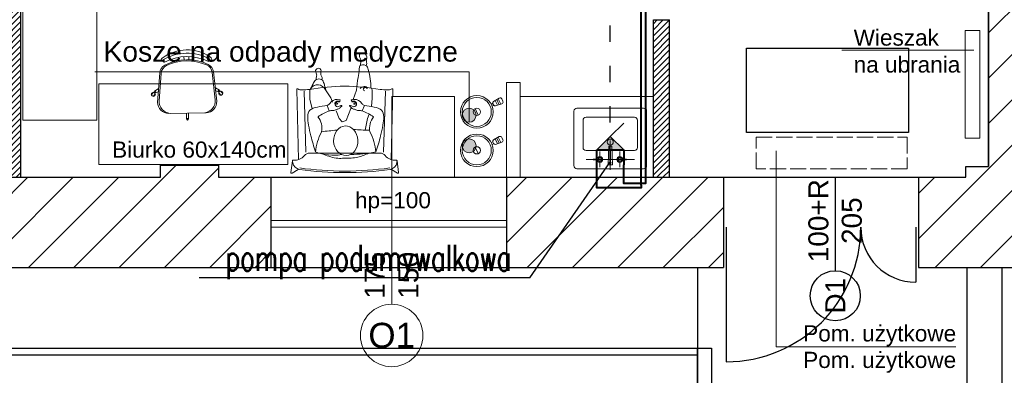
# Model space of a CAD drawing. Header units: millimetres. Extents: x 24385 to 79107, y -56478 to -23676.
# Tile 192 of 256: x 27280 to 28011, y -26090 to -25826. Entities that reach past the tile are written whole.
import ezdxf
from ezdxf.enums import TextEntityAlignment as Align
from ezdxf.lldxf.tags import DXFTag

# ---------------------------------------------------------------- set-up
doc = ezdxf.new("R2010")
doc.units = ezdxf.units.MM
doc.header["$LTSCALE"] = 2
doc.linetypes.add('ACAD_ISO02W100', pattern=[15, 12, -3])
doc.linetypes.add('ACAD_ISO03W100', pattern=[30, 12, -18])
for name, color, linetype, lineweight in [('0_OPIS', 7, 'Continuous', 13), ('3DPLAN_A_OKNA', 153, 'Continuous', 5), ('3DPLAN_A_TABELKA POMIESZCZEŃ', 7, 'Continuous', 0), ('A_MEBLE', 9, 'Continuous', 5), ('A_STOL_OPIS', 55, 'Continuous', 5), ('A_TXT', 7, 'Continuous', 0), ('A_ZESTAWIENIE STOLARKI', 3, 'Continuous', 15), ('AW_MEB_KUCH', 23, 'Continuous', 0), ('AW_WYM_WEW', 9, 'Continuous', 0), ('Opisy', 7, 'Continuous', 13)]:
    doc.layers.add(name, color=color, linetype=linetype, lineweight=lineweight)
for name, color, linetype in [('3DPLAN_A_KRESKOWANIE 1', 253, 'Continuous'), ('3DPLAN_A_OPIS', 8, 'Continuous'), ('3DPLAN_K_DZIAŁOWA NISKIE', 134, 'Continuous'), ('3DPLAN_K_NOŚNA', 7, 'Continuous'), ('3DPLAN_K_OBRYS', 243, 'Continuous'), ('3DPLAN_K_OBRYS WIDOK', 242, 'Continuous'), ('3DPLAN_W_OPIS', 8, 'Continuous'), ('_WLK_oznaczenia', 211, 'Continuous'), ('A_SCHODY', 6, 'Continuous'), ('IS_Odbiorniki', 211, 'SOLID')]:
    doc.layers.add(name, color=color, linetype=linetype)
doc.layers.add('3DPLAN_A_OBWIEDNIA', color=6, linetype='Continuous', plot=False)
for name, color, linetype, lineweight, true_color in [('cw', 7, 'Continuous', 40, 0xf79809), ('FURNITURE ZD 1 500', 7, 'Continuous', 13, 0x9fa8a5), ('kanalizacja', 7, 'Continuous', 30, 0xbf3000), ('wodociag', 7, 'Continuous', 40, 0x0e97f1)]:
    doc.layers.add(name, color=color, linetype=linetype, lineweight=lineweight, true_color=true_color)
doc.styles.add('ARIAL', font='arial.ttf')
doc.styles.add('GRZEJNIK', font='simplex.shx', dxfattribs={"width": 0.7})
doc.styles.add('TABEL1', font='txt')
tags = doc.linetypes.add('SOLID', pattern=[10, 10, 0]).pattern_tags.tags
tags[6:7] = [DXFTag(74, 4), DXFTag(75, 0), DXFTag(340, '0'), DXFTag(46, 0.0), DXFTag(50, 0.0), DXFTag(44, 0.0), DXFTag(45, 0.0)]
tags[4:5] = [DXFTag(74, 4), DXFTag(75, 0), DXFTag(340, '0'), DXFTag(46, 0.0), DXFTag(50, 0.0), DXFTag(44, 0.0), DXFTag(45, 0.0)]
pattern_1 = [(45, (5728.076, 0), (-2.24506403, 2.24506403), [])]

# ---------------------------------------------------------------- blocks, each defined once
blk = doc.blocks.new('31380106')
blk.add_line((-0.02, 0), (0.02, 0))
for radius in [0.09, 0.08, 0.02]:
    blk.add_circle((0, 0), radius)
blk = doc.blocks.new('A$C7B154626')
at = {"layer": 'A_MEBLE'}
for p, q in [((0, 64.06), (1.16, 55.48)), ((0.85, 64.59), (5.36, 61.93)), ((79.14, 64.59), (74.64, 61.93)), ((79.99, 64.06), (78.84, 55.48)), ((5.61, 54.56), (4.34, 2.55)), ((74.38, 54.56), (75.65, 2.55)), ((9.81, 3.81), (11.18, 49)), ((13.86, 49.71), (40, 49.71)), ((66.13, 49.71), (40, 49.71)), ((70.18, 3.81), (68.81, 49))]:
    blk.add_line(p, q, dxfattribs=at)
at = {"layer": 'A_MEBLE', "ltscale": 5}
for p, q in [((9.8, 3.25), (9.8, 3.26)), ((70.2, 3.25), (70.2, 3.26))]:
    blk.add_line(p, q, dxfattribs=at)
at = {"layer": 'A_MEBLE'}
for centre, radius, start, end in [((0.55, 64.13), 0.55, 56.26107, 187.6798), ((7.23, 55.9), 6, 98.19694, 170.38505), ((3.83, 59.34), 3, 51.78543, 59.45493), ((40, -174.84), 239.06, 90, 98.08618), ((40, -175.06), 238.18, 90, 98.07795), ((40, -174.84), 239.06, 81.91382, 90), ((40, -175.06), 238.18, 81.92205, 90), ((72.77, 55.9), 6, 9.61495, 81.80306), ((76.16, 59.34), 3, 120.54507, 128.21457), ((79.45, 64.13), 0.55, 352.3202, 123.73893), ((15.65, 54.48), 14.54, 170.38505, 175.73965), ((1.7, 55.56), 0.556, 169.90309, 275.51796), ((2.65, 45.58), 9.47, 39.22758, 95.41231), ((13.86, 54.71), 5, 219.01048, 270), ((66.13, 54.71), 5, 270, 320.98952), ((77.35, 45.58), 9.47, 84.58769, 140.77242), ((78.29, 55.56), 0.556, 264.48204, 10.09691), ((64.35, 54.48), 14.54, 4.26035, 9.61495), ((4.89, 2.54), 0.55, 178.2922, 297.35655), ((8.13, -3.73), 6.5, 87.92989, 117.35655), ((6.67, -55.41), 58.2, 83.02874, 88.32536), ((43.31, 183.77), 183.8, 260.73264, 268.96444), ((36.68, 183.77), 183.8, 271.03556, 279.26736), ((73.33, -55.41), 58.2, 91.67464, 96.97126), ((71.86, -3.73), 6.5, 62.64345, 92.07011), ((75.1, 2.54), 0.55, 242.64345, 1.7078)]:
    blk.add_arc(centre, radius, start, end, dxfattribs=at)
blk = doc.blocks.new('kondygnacja -1')
at = {"layer": '3DPLAN_A_KRESKOWANIE 1'}
h = blk.add_hatch(dxfattribs=at)
h.set_pattern_fill('ANSI31', color=256, scale=7.5, style=0)
h.set_pattern_definition([(45, (23044.838, -26883.88), (-16.83798, 16.83798), [])])
h.paths.add_polyline_path([(31677.49, -24430.84), (30214.87, -24430.84), (30214.87, -24470.84), (30429.61, -24470.84), (30429.61, -24477.84), (30447.61, -24477.84), (30447.61, -24818.84), (30476.61, -24818.84), (30476.61, -24470.84), (31012.61, -24470.84), (31012.61, -24478.84), (31079.61, -24478.84), (31079.61, -24470.84), (31638.61, -24470.84), (31638.61, -25036.84), (31079.61, -25036.84), (31079.61, -25028.84), (31012.61, -25028.84), (31012.61, -25036.84), (30611.38, -25036.84), (30611.38, -25072.84), (31023.61, -25072.84), (31034.61, -25082.84), (31034.61, -25330.84), (31023.61, -25340.84), (30831.4, -25340.84, -0.038531), (30832.58, -25356.18), (30832.58, -25371.84), (31079.61, -25371.84), (31079.61, -25072.84), (31638.61, -25072.84), (31638.61, -25943.84), (30832.58, -25943.84), (30832.58, -26009.84), (31677.49, -26009.84)])
h.paths.add_polyline_path([(30682.61, -26009.84), (30832.58, -26009.84), (30832.58, -25943.84), (30760.61, -25943.84), (30760.61, -25454.67), (30735.61, -25464.58), (30735.61, -25943.84), (30682.61, -25943.84)])
h.paths.add_polyline_path([(30679.61, -25371.84), (30735.61, -25371.84), (30735.61, -25464.58), (30760.61, -25454.67), (30760.61, -25371.84), (30832.58, -25371.84), (30832.58, -25356.18, 0.038531), (30831.4, -25340.84), (30679.61, -25340.84)])
h.paths.add_polyline_path([(30355.83, -25371.84), (30425.61, -25371.84), (30425.61, -25379.84), (30463.61, -25379.84), (30463.61, -25424.74), (30471.61, -25424.74), (30471.61, -25395.84), (30533.61, -25395.84), (30533.61, -25371.84), (30576.61, -25371.84), (30576.61, -25341.84), (30472.61, -25341.84), (30472.61, -25326.84), (30427.61, -25326.84), (30427.61, -25341.84), (30355.83, -25341.84)])
h.paths.add_polyline_path([(30456.61, -25936.84), (30425.61, -25936.84), (30425.61, -25945.84), (30380.61, -25945.84), (30380.61, -26009.84), (30512.61, -26009.84), (30512.61, -25943.84), (30466.61, -25943.84), (30466.61, -25712.84), (30456.61, -25712.84)])
h.paths.add_polyline_path([(28888.61, -25941.84), (28888.61, -26009.84), (29013.61, -26009.84), (29013.61, -25941.84)])
h.paths.add_polyline_path([(28591.17, -26009.84), (28591.17, -25944.84), (28547.61, -25944.84), (28547.61, -26009.84)])
h.paths.add_polyline_path([(28624.61, -25870.53), (28654.8, -25870.53), (28654.8, -25924.53), (28624.61, -25924.53), (28624.61, -25944.84), (28591.17, -25944.84), (28591.17, -26009.84), (28713.61, -26009.84), (28713.61, -25941.84), (28672.61, -25941.84), (28672.61, -25932.84), (28657.61, -25932.84), (28657.61, -25716.84), (28624.61, -25716.84)])
h.paths.add_polyline_path([(28372.61, -25944.84), (28328.61, -25944.84), (28328.61, -25907.84), (28282.61, -25907.84), (28282.61, -25944.84), (28248.61, -25944.84), (28248.61, -26009.84), (28372.61, -26009.84)])
h.paths.add_polyline_path([(28092.61, -25563.84), (28054.61, -25563.84), (28054.61, -25383.84), (28067.6, -25383.84), (28067.61, -25375.84), (28340.61, -25375.84), (28340.61, -25341.84), (28070.61, -25341.84), (28070.61, -25332.84), (28030.61, -25332.84), (28030.61, -25395.6), (28048.71, -25395.6), (28048.71, -25449.6), (28030.61, -25449.6), (28030.61, -26009.84), (28073.61, -26009.84), (28073.61, -25944.84), (28054.61, -25944.84), (28054.61, -25668.84), (28092.61, -25668.84)])
h.paths.add_polyline_path([(27949.61, -25495.75), (27949.61, -25507.75), (27983.29, -25507.75), (27983.29, -25521.75), (27949.61, -25521.75), (27949.61, -25531.84), (27999.61, -25531.84), (27999.61, -25934.84), (27982.61, -25934.84), (27982.61, -25942.84), (27947.61, -25942.84), (27947.61, -26009.84), (28026.62, -26009.84), (28026.62, -25449.6), (27999.61, -25449.6), (27999.61, -25463.84), (27949.61, -25463.84), (27949.61, -25481.75), (27983.29, -25481.75), (27983.29, -25495.75)])
h.paths.add_polyline_path([(27982.61, -25361.84), (27952.61, -25361.84), (27952.61, -25332.84), (28026.62, -25332.84), (28026.62, -25395.6), (27999.61, -25395.6), (27999.61, -25377.84), (27982.61, -25377.84)])
h.paths.add_polyline_path([(26818.61, -25892.84), (26781.49, -25892.84), (26781.49, -26009.84), (26894.54, -26009.84), (26894.54, -25942.84), (26830.61, -25942.84), (26830.61, -25930.84), (26818.61, -25930.84)])
h.paths.add_polyline_path([(26894.54, -26009.84), (27115.94, -26009.84), (27115.94, -25942.84), (26894.54, -25942.84)])
h.paths.add_polyline_path([(27115.94, -25942.84), (27115.94, -26009.84), (27466.61, -26009.84), (27466.61, -25942.84), (27427.61, -25942.84), (27427.61, -25933.84), (27384.61, -25933.84), (27384.61, -25942.84)])
h.paths.add_polyline_path([(27641.61, -25942.84), (27641.61, -26009.84), (27802.61, -26009.84), (27802.61, -25942.84)])
h.paths.add_polyline_path([(30621.1, -25040.47), (30688.37, -25040.47), (30688.37, -25072.87), (30621.1, -25072.87)], flags=24)
at = {"layer": '3DPLAN_A_OPIS', "lineweight": 0, "transparency": 33554687}
h = blk.add_hatch(dxfattribs=at)
h.set_pattern_fill('ANSI31', color=1)
h.set_pattern_definition(pattern_1)
h.paths.add_polyline_path([(27183.61, -25705.84), (26818.61, -25705.84), (26818.61, -25717.84), (27183.61, -25717.84)])
h.paths.add_polyline_path([(27280.61, -25717.84), (27350.61, -25717.84), (27350.61, -25705.84), (27268.61, -25705.84), (27268.61, -25942.84), (27280.61, -25942.84)])
h.paths.add_polyline_path([(27445.61, -25762.54), (27445.61, -25702.54), (27750.61, -25702.54), (27750.61, -25690.54), (27435.61, -25690.54), (27435.61, -25762.54)])
h.paths.add_polyline_path([(27478.11, -25377.84), (27478.11, -25456.28), (27490.11, -25456.28), (27490.11, -25377.84)])
h.paths.add_polyline_path([(27378.51, -25466.84), (27378.51, -25478.84), (27569.7, -25478.84), (27569.7, -25466.84), (27490.11, -25466.84), (27490.11, -25377.84), (27478.11, -25377.84), (27478.11, -25466.84)])
h.paths.add_polyline_path([(27490.11, -25376.28), (27478.11, -25376.28), (27478.11, -25377.84), (27490.11, -25377.84)])
h.paths.add_polyline_path([(27490.11, -25377.84), (27490.11, -25361.84), (27478.11, -25361.84), (27478.11, -25377.84)])
h.paths.add_polyline_path([(27218.11, -25377.84), (27218.11, -25361.84), (27206.11, -25361.84), (27206.11, -25377.84)])
h.paths.add_polyline_path([(27206.11, -25478.84), (27288.51, -25478.84), (27288.51, -25466.84), (27218.11, -25466.84), (27218.11, -25377.84), (27206.11, -25377.84)])
h = blk.add_hatch(dxfattribs=at)
h.set_pattern_fill('ANSI31', color=1)
h.set_pattern_definition(pattern_1)
h.paths.add_polyline_path([(27762.61, -25942.84), (27762.61, -25825.84), (27750.61, -25825.84), (27750.61, -25942.84)])
h.paths.add_polyline_path([(27750.61, -25724.84), (27762.61, -25724.84), (27762.61, -25377.84), (27750.61, -25377.84), (27750.61, -25466.84), (27659.7, -25466.84), (27659.7, -25478.84), (27750.61, -25478.84)])
h.paths.add_polyline_path([(27750.61, -25361.84), (27750.61, -25377.84), (27762.61, -25377.84), (27762.61, -25361.84)])
at = {"layer": 'Opisy', "ltscale": 0.5, "transparency": 33554687}
h = blk.add_hatch(color=256, dxfattribs=at)
h.dxf.hatch_style = 1
h.paths.add_polyline_path([(27612.25, -25901.65), (27612.25, -25891.74, 0.73336)])
h.paths.add_polyline_path([(27612.25, -25891.74), (27612.25, -25901.65, 0.076465), (27613.81, -25901.89, 1.165591)])
h = blk.add_hatch(color=256, dxfattribs=at)
h.dxf.hatch_style = 1
h.paths.add_polyline_path([(27612.25, -25924.43), (27612.25, -25914.53, 0.73336)])
h.paths.add_polyline_path([(27612.25, -25914.53), (27612.25, -25924.43, 0.076465), (27613.81, -25924.67, 1.165591)])
at = {"layer": '3DPLAN_A_OBWIEDNIA'}
blk.add_lwpolyline([(26830.61, -25942.84), (27384.61, -25942.84), (27384.61, -25933.84), (27427.61, -25933.84), (27427.61, -25942.84), (27982.61, -25942.84), (27982.61, -25934.84), (27999.61, -25934.84), (27999.61, -25531.84), (27949.61, -25531.84), (27949.61, -25463.84), (27999.61, -25463.84), (27999.61, -25377.84), (27982.61, -25377.84), (27982.61, -25361.84), (27428.61, -25361.84), (27428.61, -25377.84), (27382.61, -25377.84), (27382.61, -25361.84), (26827.61, -25361.84)], dxfattribs=at)
at = {"layer": '3DPLAN_A_OKNA'}
for p, q in [((27466.61, -25974.84), (27641.61, -25974.84)), ((27466.61, -25974.84), (27641.61, -25974.84)), ((27466.61, -25979.84), (27641.61, -25979.84))]:
    blk.add_line(p, q, dxfattribs=at)
at = {"layer": '3DPLAN_A_OPIS', "color": 1, "lineweight": 30}
for p, q in [((27280.61, -25717.84), (27280.61, -25942.84)), ((27750.61, -25825.84), (27762.61, -25825.84)), ((27750.61, -25942.84), (27750.61, -25825.84)), ((27762.61, -25942.84), (27762.61, -25825.84))]:
    blk.add_line(p, q, dxfattribs=at)
at = {"layer": '3DPLAN_A_OPIS', "color": 1, "lineweight": 0}
for p, q in [((27651.61, -25872.43), (27641.61, -25872.43)), ((27641.61, -25872.43), (27641.61, -25942.84)), ((27651.61, -25872.43), (27651.61, -25942.84))]:
    blk.add_line(p, q, dxfattribs=at)
at = {"layer": '3DPLAN_A_TABELKA POMIESZCZEŃ', "ltscale": 0.5}
for q in [(27841.94, -25923.06), (27975.19, -26068.84)]:
    blk.add_line((27841.94, -26068.84), q, dxfattribs=at)
at = {"layer": '3DPLAN_K_DZIAŁOWA NISKIE'}
blk.add_line((27466.61, -25942.84), (27641.61, -25942.84), dxfattribs=at)
blk.add_line((27466.61, -25942.84), (27641.61, -25942.84), dxfattribs=at)
at = {"layer": '3DPLAN_K_NOŚNA'}
for p, q in [((27999.61, -25531.84), (27999.61, -25934.84)), ((27384.61, -25933.84), (27427.61, -25933.84)), ((27384.61, -25942.84), (27384.61, -25933.84)), ((27427.61, -25933.84), (27427.61, -25942.84)), ((27982.61, -25934.84), (27999.61, -25934.84)), ((27982.61, -25942.84), (27982.61, -25934.84)), ((26830.61, -25942.84), (27384.61, -25942.84)), ((27427.61, -25942.84), (27466.61, -25942.84)), ((27466.61, -25942.84), (27466.61, -26009.84)), ((27641.61, -25942.84), (27641.61, -26009.84)), ((27641.61, -25942.84), (27802.61, -25942.84)), ((27802.61, -25942.84), (27802.61, -26009.84)), ((27947.61, -25942.84), (27947.61, -26009.84)), ((27947.61, -25942.84), (27982.61, -25942.84))]:
    blk.add_line(p, q, dxfattribs=at)
at = {"layer": '3DPLAN_K_OBRYS'}
for p, q in [((26781.49, -26009.84), (27466.61, -26009.84)), ((27641.61, -26009.84), (27802.61, -26009.84)), ((27947.61, -26009.84), (28073.61, -26009.84))]:
    blk.add_line(p, q, dxfattribs=at)
at = {"layer": '3DPLAN_K_OBRYS WIDOK'}
blk.add_line((27466.61, -26009.84), (27641.61, -26009.84), dxfattribs=at)
at = {"layer": '3DPLAN_W_OPIS'}
for points in [[(27819.91, -25846.77), (27940.07, -25846.77), (27940.07, -25909.58), (27819.91, -25909.58)], [(27783.49, -26069.84), (27793.79, -26069.84), (27793.79, -26199.42), (27783.49, -26199.42)]]:
    blk.add_lwpolyline(points, close=True, dxfattribs=at)
at = {"layer": 'A_SCHODY'}
for p, q in [((27783.49, -26009.84), (27783.49, -26257.84)), ((27983.49, -26009.84), (27983.49, -26502.84)), ((28009.49, -26009.84), (28009.49, -26283.84)), ((26728.49, -26069.84), (27783.49, -26069.84)), ((26733.49, -26074.84), (27783.49, -26074.84))]:
    blk.add_line(p, q, dxfattribs=at)
at = {"layer": 'A_STOL_OPIS'}
blk.add_line((27556.26, -26037.19), (27556.26, -25942.84), dxfattribs=at)
at = {"layer": 'A_TXT', "color": 1, "lineweight": 30}
for p, q in [((27885.76, -25942.84), (27885.76, -26012.28)), ((27804.68, -25979.97), (27804.68, -26079.97)), ((27945.53, -25979.97), (27945.53, -26020.82))]:
    blk.add_line(p, q, dxfattribs=at)
blk.add_circle((27885.76, -26030.86), 18.58, dxfattribs=at)
for centre, radius, start, end in [((27804.68, -25979.97), 100, 270, 0), ((27945.53, -25979.97), 40.85, 180, 270)]:
    blk.add_arc(centre, radius, start, end, dxfattribs=at)
at = {"layer": 'A_ZESTAWIENIE STOLARKI', "ltscale": 0.25}
blk.add_circle((27556.26, -26060.41), 23.22, dxfattribs=at)
at = {"layer": 'AW_MEB_KUCH', "ltscale": 0.1}
for points in [[(27337.18, -25900.39), (27282.18, -25900.39), (27282.18, -25720.39), (27337.18, -25720.39)], [(27651.61, -25882.84), (27651.61, -25942.84), (27750.61, -25942.84), (27750.61, -25882.84)]]:
    blk.add_lwpolyline(points, close=True, dxfattribs=at)
at = {"layer": 'AW_WYM_WEW', "linetype": 'ACAD_ISO02W100', "ltscale": 0.5}
blk.add_lwpolyline([(27939.19, -25913.08), (27939.19, -25936.49), (27826.87, -25936.49), (27826.87, -25913.08)], close=True, dxfattribs=at)
at = {"layer": 'FURNITURE ZD 1 500', "lineweight": 0}
for p, q in [((27402.04, -25855.52), (27402, -25853.17)), ((27405.54, -25855.45), (27405.5, -25853.1)), ((27382.44, -25887.12), (27384, -25865.22)), ((27383.46, -25886.1), (27385, -25865.61)), ((27425.21, -25885.35), (27422.94, -25864.93)), ((27426.27, -25886.34), (27423.92, -25864.5)), ((27379.23, -25879.65), (27377.76, -25881.47)), ((27380.69, -25880.84), (27379.22, -25882.65)), ((27382.84, -25877), (27380.08, -25878.93)), ((27380.23, -25879.05), (27380.08, -25878.93)), ((27381.25, -25879.87), (27381.1, -25879.75)), ((27382.78, -25879.29), (27381.25, -25879.87)), ((27425.5, -25876.24), (27428.33, -25878.06)), ((27425.64, -25878.52), (27427.2, -25879.05)), ((27427.2, -25879.05), (27427.34, -25878.92)), ((27427.79, -25880), (27429.32, -25881.76)), ((27428.19, -25878.19), (27428.33, -25878.06)), ((27429.21, -25878.76), (27430.74, -25880.52)), ((27541.79, -25880.21), (27541.71, -25883.92)), ((27508.26, -25889.43), (27509.57, -25888.84)), ((27536, -25889.43), (27534.69, -25888.84)), ((27541.71, -25883.92), (27541.25, -25890.23)), ((27630.1, -25888.39), (27631.31, -25887.84)), ((27631.45, -25888.14), (27631.87, -25889.06)), ((27636.19, -25884.03), (27631.99, -25886.44)), ((27633.14, -25885.77), (27634.77, -25889.33)), ((27633.46, -25889.79), (27638.03, -25888.19)), ((27634.3, -25885.1), (27636.03, -25888.89)), ((27635.46, -25884.44), (27637.3, -25888.45)), ((27638.87, -25886.36), (27638.07, -25884.62)), ((27390.58, -25895.33), (27418.43, -25894.84)), ((27403.75, -25895.1), (27403.83, -25899.35)), ((27405.25, -25895.07), (27405.33, -25899.32)), ((27509.86, -25893.5), (27508.26, -25889.43)), ((27526.01, -25891.8), (27526.23, -25890.86)), ((27534.4, -25893.5), (27536, -25889.43)), ((27539.55, -25895.85), (27538.41, -25899.06)), ((27630.79, -25889.91), (27632, -25889.36)), ((27691.63, -25934.18), (27691.63, -25893.68)), ((27693.88, -25891.43), (27743.38, -25891.43)), ((27745.63, -25934.18), (27745.63, -25893.68)), ((27403.83, -25899.35), (27404.02, -25899.35)), ((27405.14, -25899.33), (27405.33, -25899.32)), ((27538.41, -25899.06), (27536.57, -25907.79)), ((27698.38, -25920.68), (27698.38, -25900.43)), ((27700.63, -25898.18), (27736.63, -25898.18)), ((27738.88, -25920.68), (27738.88, -25900.43)), ((27630.1, -25916.98), (27631.31, -25916.42)), ((27630.79, -25918.49), (27632, -25917.94)), ((27631.45, -25916.72), (27631.87, -25917.65)), ((27636.19, -25912.61), (27631.99, -25915.03)), ((27633.14, -25914.35), (27634.77, -25917.91)), ((27633.46, -25918.37), (27638.03, -25916.78)), ((27634.3, -25913.69), (27636.03, -25917.47)), ((27635.46, -25913.02), (27637.3, -25917.03)), ((27638.87, -25914.95), (27638.07, -25913.2)), ((27718.63, -25915.52), (27718.63, -25925.27)), ((27700.63, -25922.93), (27736.63, -25922.93)), ((27710.92, -25923.74), (27710.92, -25928.55)), ((27717.52, -25919.7), (27717.04, -25933.47)), ((27717.52, -25919.7), (27719.74, -25919.7)), ((27720.21, -25933.47), (27719.74, -25919.7)), ((27725.65, -25923.74), (27725.65, -25928.55)), ((27700.63, -25929.68), (27736.63, -25929.68)), ((27710.04, -25929.57), (27705.09, -25929.57)), ((27705.86, -25929.24), (27711.62, -25929.24)), ((27711.62, -25929.92), (27705.86, -25929.92)), ((27711.65, -25929.57), (27710.53, -25929.57)), ((27710.92, -25929.1), (27710.92, -25930.08)), ((27710.92, -25930.71), (27710.92, -25935.4)), ((27711.62, -25929.24), (27711.62, -25929.92)), ((27716.75, -25929.57), (27712.07, -25929.57)), ((27718.63, -25926.1), (27718.63, -25926.66)), ((27718.63, -25928.48), (27718.63, -25937.35)), ((27724.77, -25929.57), (27720.43, -25929.57)), ((27724.91, -25929.57), (27726.37, -25929.57)), ((27724.95, -25929.24), (27724.95, -25929.92)), ((27730.7, -25929.24), (27724.95, -25929.24)), ((27724.95, -25929.92), (27730.7, -25929.92)), ((27725.65, -25929.1), (27725.65, -25930.08)), ((27725.65, -25930.71), (27725.65, -25935.4)), ((27731.48, -25929.57), (27726.79, -25929.57)), ((27693.88, -25936.43), (27743.38, -25936.43)), ((27717.04, -25933.47), (27720.21, -25933.47))]:
    blk.add_line(p, q, dxfattribs=at)
for points in [[(27420.78, -25854.79, -0.122717), (27421.17, -25855.25, -0.605717), (27420.13, -25856.68, 0.237888), (27387.51, -25857.26, -0.605717), (27386.42, -25855.87, -0.122717), (27386.79, -25855.4)], [(27497.27, -25891.77), (27495.4, -25884.94), (27495.43, -25878.33, -0.59371), (27506.18, -25876.39), (27510.99, -25883.78), (27512.25, -25886.86)], [(27532.9, -25876.71, -0.444465), (27538.62, -25876.6)], [(27540.71, -25875.77, -0.177653), (27541.79, -25880.21)]]:
    blk.add_lwpolyline(points, format="xyb", dxfattribs=at)
for points in [[(27479.09, -25873.34), (27479.09, -25933.34), (27338.67, -25933.34), (27338.67, -25873.34)], [(27556.26, -25942.84), (27556.26, -25882.84), (27602.88, -25882.84), (27602.88, -25942.84)]]:
    blk.add_lwpolyline(points, close=True, dxfattribs=at)
for points in [[(27527.54, -25884.99), (27530.13, -25877.99)], [(27514.95, -25893.47), (27517.23, -25899.06), (27519.5, -25901.56), (27522.48, -25900.57), (27526.01, -25891.8)]]:
    blk.add_lwpolyline(points, dxfattribs=at)
for centre, radius in [((27380.4, -25879.72), 0.5), ((27428.04, -25878.87), 0.5), ((27404.59, -25899.75), 0.5), ((27718.63, -25916.63), 2.23), ((27710.92, -25929.57), 2.19), ((27710.92, -25929.57), 1.46), ((27718.58, -25932.05), 0.68), ((27725.65, -25929.57), 2.19), ((27725.65, -25929.57), 1.46)]:
    blk.add_circle(centre, radius, dxfattribs=at)
for centre, radius, start, end in [((27404.21, -25878.61), 30.52, 55.14954, 126.90196), ((27404.32, -25885), 34.41, 61.41971, 120.63179), ((27390.99, -25865.72), 7, 117.42104, 175.9045), ((27385.61, -25855.8), 0.782, 135.70021, 331.21487), ((27391.98, -25866.13), 7, 115.28966, 175.72585), ((27387.56, -25856.38), 2.75, 127.56862, 155.88029), ((27404.44, -25891.65), 36.22, 64.63045, 117.42104), ((27404.46, -25892.54), 36.22, 66.76183, 115.28966), ((27415.99, -25865.7), 7, 6.32564, 66.76183), ((27416.96, -25865.25), 7, 6.147, 64.63045), ((27421.98, -25855.15), 0.782, 210.83663, 46.35129), ((27420.05, -25855.8), 2.75, 26.17121, 54.48288), ((27379.22, -25881.15), 1.5, 62.65913, 38.4794), ((27380.35, -25879.79), 0.75, 2.83606, 99.21543), ((27428.09, -25878.93), 0.75, 82.83606, 179.21543), ((27429.27, -25880.26), 1.5, 143.5721, 119.39237), ((27536.32, -25877.44), 1.16, 143.63235, 265.32615), ((27536.73, -25877.74), 1.66, 36.36765, 143.63235), ((27390.43, -25887.34), 8, 178.45651, 271.02575), ((27392.33, -25886.45), 8.87, 177.77352, 265.43326), ((27416.36, -25886.02), 8.87, 276.61824, 4.27798), ((27418.29, -25886.84), 8, 271.02575, 3.59499), ((27632.66, -25887.58), 1.33, 122.6688, 204.5387), ((27633.08, -25888.51), 1.33, 204.5387, 286.40859), ((27636.91, -25885.15), 1.33, 24.5387, 122.6688), ((27637.66, -25886.92), 1.33, 286.40859, 24.5387), ((27521.18, -25925.01), 33.48, 109.74697, 125.92935), ((27523.09, -25925.01), 33.48, 54.07065, 70.25303), ((27693.88, -25893.68), 2.25, 90, 180), ((27743.38, -25893.68), 2.25, 0, 90), ((27404.59, -25899.84), 0.75, 42.83606, 139.21543), ((27490.86, -25906.29), 13.57, 348.58449, 38.18536), ((27553.41, -25906.29), 13.57, 141.81464, 191.41551), ((27700.63, -25900.43), 2.25, 90, 180), ((27736.63, -25900.43), 2.25, 0, 90), ((27540.5, -25927.97), 41, 152.39928, 174.45943), ((27547.87, -26265.62), 359.31, 95.18652, 96.98722), ((27551.72, -25576.24), 331.89, 265.87343, 267.89451), ((27500.03, -25929.09), 44.84, 6.49536, 26.64593), ((27632.66, -25916.17), 1.33, 122.6688, 204.5387), ((27633.08, -25917.09), 1.33, 204.5387, 286.40859), ((27636.91, -25913.73), 1.33, 24.5387, 122.6688), ((27637.66, -25915.5), 1.33, 286.40859, 24.5387), ((27513.01, -25888.66), 37.78, 249.35898, 279.24748), ((27526.66, -25836.52), 89.31, 269.39564, 281.57402), ((27700.63, -25920.68), 2.25, 180, 270), ((27736.63, -25920.68), 2.25, 270, 0), ((27693.88, -25934.18), 2.25, 180, 270), ((27743.38, -25934.18), 2.25, 270, 0)]:
    blk.add_arc(centre, radius, start, end, dxfattribs=at)
at = {"layer": 'FURNITURE ZD 1 500', "lineweight": 0, "extrusion": (0, 0, -1)}
blk.add_ellipse((27522.13, -25915.66), major_axis=(0.45, -10.99), ratio=0.818182, dxfattribs=at)
at = {"layer": 'FURNITURE ZD 1 500', "lineweight": 0}
for points, knots in [([(27537.33, -25859.81), (27537.62, -25859.3), (27537.85, -25857.83), (27537.36, -25856.46), (27537.44, -25855.11), (27537.53, -25854.93), (27537.73, -25854.27), (27538.02, -25852.89), (27535.66, -25849.31), (27531.91, -25851.01), (27532.45, -25854.02), (27533.87, -25855.87), (27533.19, -25857.81), (27533.06, -25859.23), (27533.15, -25859.59)], [0.1742106, 0.1742106, 0.1742106, 0.1742106, 0.1907048, 0.2127103, 0.2270622, 0.2374169, 0.2374169, 0.2374169, 0.2631678, 0.2882389, 0.3072282, 0.3250006, 0.352966, 0.3645716, 0.3645716, 0.3645716, 0.3645716]), ([(27504.42, -25870.33), (27504.71, -25869.82), (27504.93, -25868.35), (27503.48, -25866.94), (27503.88, -25865.36), (27503.52, -25864.47), (27503.7, -25864.17), (27504.15, -25863.44), (27502.71, -25861.08), (27499.9, -25862.24), (27499.54, -25864.55), (27500.96, -25866.4), (27500.28, -25868.33), (27500.14, -25869.75), (27500.23, -25870.11)], [0.1742106, 0.1742106, 0.1742106, 0.1742106, 0.1907048, 0.2127103, 0.2270622, 0.2374169, 0.2374169, 0.2374169, 0.2631678, 0.2882389, 0.3072282, 0.3250006, 0.352966, 0.3645716, 0.3645716, 0.3645716, 0.3645716]), ([(27517.72, -25886.04), (27517.74, -25886.26), (27517.76, -25886.71), (27516.56, -25886.79), (27515.39, -25886.48), (27514.75, -25887.5), (27514.3, -25887.58), (27514.12, -25887.61)], [0, 0, 0, 0, 0.00557237, 0.01162073, 0.03006905, 0.0382876, 0.04354184, 0.04354184, 0.04354184, 0.04354184]), ([(27526.55, -25886.04), (27526.53, -25886.26), (27526.5, -25886.71), (27527.71, -25886.79), (27528.87, -25886.48), (27529.52, -25887.5), (27529.97, -25887.58), (27530.15, -25887.61)], [0, 0, 0, 0, 0.00557237, 0.01162073, 0.03006905, 0.0382876, 0.04354184, 0.04354184, 0.04354184, 0.04354184])]:
    blk.add_open_spline(points, degree=3, knots=knots, dxfattribs=at)
for points in [[(27540.86, -25876.44), (27538.91, -25862.6), (27537.09, -25859.65), (27532.6, -25860.1), (27532.19, -25862.6), (27531.25, -25868.61), (27530.13, -25877.99)], [(27507.25, -25878.01), (27506, -25873.13), (27504.18, -25870.17), (27499.69, -25870.62), (27497.86, -25873.34), (27495.43, -25878.33)], [(27509.57, -25888.84), (27511.5, -25886.59), (27517.71, -25885.19), (27518.03, -25885.36), (27517.94, -25885.61), (27517.67, -25886.1), (27516.33, -25886.21), (27514.9, -25886.65), (27514.02, -25888.02), (27516.08, -25890.43), (27518.61, -25889.46), (27519.27, -25889.65), (27518.06, -25890.84), (27517.27, -25891.81), (27516.26, -25892.1), (27513.98, -25893), (27511.14, -25893.22), (27509.86, -25893.5)], [(27514.07, -25888.21), (27515.38, -25888.37), (27516.15, -25888.29), (27516.01, -25887.88), (27514.95, -25887.53), (27514.7, -25887.4)], [(27534.69, -25888.84), (27532.77, -25886.59), (27526.56, -25885.19), (27526.24, -25885.36), (27526.33, -25885.61), (27526.6, -25886.1), (27527.93, -25886.21), (27529.36, -25886.65), (27530.25, -25888.02), (27528.19, -25890.43), (27525.65, -25889.46), (27525, -25889.65), (27526.21, -25890.84), (27527, -25891.81), (27528.01, -25892.1), (27530.29, -25893), (27533.12, -25893.22), (27534.4, -25893.5)], [(27530.19, -25888.21), (27528.89, -25888.37), (27528.12, -25888.29), (27528.25, -25887.88), (27529.32, -25887.53), (27529.57, -25887.4)], [(27508.26, -25889.43), (27501.05, -25890.62), (27495.56, -25892.92), (27494.56, -25903.96), (27496.21, -25911.89), (27499.69, -25924.01)], [(27536, -25889.43), (27543.22, -25890.62), (27548.71, -25892.92), (27549.71, -25903.96), (27548.06, -25911.89), (27544.58, -25924.01)], [(27539.48, -25924.9), (27531.14, -25927.85), (27520.86, -25928.68)], [(27520.86, -25928.68), (27516.28, -25928.68), (27505.79, -25925.86)]]:
    blk.add_spline(points, degree=3, dxfattribs=at)
at = {"layer": 'Opisy', "ltscale": 0.5}
for p, q in [((27890.69, -25848.31), (27988.65, -25848.31)), ((27335.86, -25864.41), (27613.81, -25864.41)), ((27613.81, -25901.89), (27613.81, -25864.41))]:
    blk.add_line(p, q, dxfattribs=at)
blk.add_lwpolyline([(27982.18, -25833.69), (27993.18, -25833.69), (27993.18, -25913.69), (27982.18, -25913.69)], close=True, dxfattribs=at)
for centre in [(27613.81, -25896.7), (27613.81, -25919.48)]:
    blk.add_circle(centre, 5.19, dxfattribs=at)
at = {"layer": 'FURNITURE ZD 1 500', "lineweight": 0, "xscale": -1, "rotation": 180}
blk.add_blockref('A$C7B154626', (27481.42, -25875.11, 237.96), dxfattribs=at)
at = {"layer": 'FURNITURE ZD 1 500', "lineweight": 0, "xscale": -134.6710823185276, "yscale": 134.6710823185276, "zscale": 134.6710823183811, "rotation": 114.5386966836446}
for p in [(27619.49, -25894.21), (27619.49, -25922.79)]:
    blk.add_blockref('31380106', p, dxfattribs=at)
at = {"layer": '3DPLAN_A_OPIS', "color": 1, "lineweight": 30, "style": 'ARIAL'}
for tag, p in [('PRZESUNIĘCIE_WEJŚCIA', (27655.16, -24535.33)), ('WYŁĄCZONE', (27007.18, -24723.98)), ('Z_OPRACOWANIA', (26996.84, -24746.42)), ('WYŁĄCZONE', (30803.05, -24760.87)), ('Z_OPRACOWANIA', (30792.71, -24783.3)), ('WYŁĄCZONE', (28894.9, -24826.59)), ('Z_OPRACOWANIA', (28884.56, -24849.03)), ('POWIĘKSZENIE_WEJŚCIA', (28313.68, -25144.41)), ('POWIĘKSZENIE_WEJŚCIA', (29600.62, -25191.36)), ('POWIĘKSZENIE_WEJŚCIA', (28011.45, -25235.42)), ('WYŁĄCZONE', (29754.42, -25678.17)), ('Z_OPRACOWANIA', (29744.08, -25700.6)), ('WYJŚCIE_EWAKUACYJNE', (27763.79, -26106.07))]:
    blk.add_attdef(tag, p, '', height=12, dxfattribs=at)
at = {"layer": '3DPLAN_A_OPIS', "color": 0, "lineweight": 30, "style": 'ARIAL'}
for tag, p in [('UGUL_1', (29350.3, -24586.01)), ('UGUL_2', (29622.92, -24586.01)), ('UGUL_3', (29833.15, -24586.01))]:
    blk.add_attdef(tag, p, '', height=12, dxfattribs=at)
at = {"layer": '3DPLAN_A_TABELKA POMIESZCZEŃ', "ltscale": 0.5, "style": 'ARIAL'}
for tag, p in [('KURTYNA', (27861.91, -26064.85)), ('POWIETRZNA', (27861.91, -26084.56))]:
    blk.add_attdef(tag, p, '', height=12, dxfattribs=at)
at = {"layer": 'A_STOL_OPIS', "ltscale": 0.2, "insert": (27556.26, -26015.72), "char_height": 15, "attachment_point": 5, "rotation": 90, "style": 'TABEL1'}
blk.add_mtext_dynamic_manual_height_columns('\\pxqc;{\\fArial|b0|i0|c238|p34;175\\P150}', width=72.9007, gutter_width=100, heights=[0], dxfattribs=at)
at = {"layer": 'A_TXT', "color": 1, "lineweight": 30, "char_height": 14.872, "rotation": 90, "style": 'TABEL1'}
for s, insert, attachment_point in [('\\pxqc;{\\fArial|b0|i0|c238|p34;100+R\\P205}', (27865.74, -26004.23), 1), ('{\\fArial|b0|i0|c238|p34;D1}', (27885.76, -26030.86), 5)]:
    blk.add_mtext_dynamic_manual_height_columns(s, width=58.3206, gutter_width=80, heights=[0], dxfattribs=dict(at, insert=insert, attachment_point=attachment_point))
at = {"layer": 'A_ZESTAWIENIE STOLARKI', "ltscale": 0.2, "style": 'TABEL1'}
for s, insert, char_height, attachment_point in [('\\pxqc;{\\fArial|b0|i0|c238|p34;hp=100}', (27520.77, -25953.87), 12, 1), ('{\\fArial|b0|i0|c238|p34;O1}', (27556.26, -26060.41), 18.59, 5)]:
    blk.add_mtext_dynamic_manual_height_columns(s, width=72.9007, gutter_width=100, heights=[0], dxfattribs=dict(at, insert=insert, char_height=char_height, attachment_point=attachment_point))
at = {"layer": 'Opisy', "ltscale": 0.5, "attachment_point": 1, "style": 'ARIAL'}
for s, insert, char_height, width in [('Wieszak\\Pna ubrania', (27899.39, -25832.97), 12, 685.9992), ('Kosze na odpady medyczne', (27342.22, -25841.85), 15, 685.9992), ('Biurko 60x140cm', (27348.62, -25916.22), 12, 684.9992)]:
    blk.add_mtext(s, dxfattribs=dict(at, insert=insert, char_height=char_height, width=width))

msp = doc.modelspace()

# ---------------------------------------------------------------- hatches: boundary and pattern name
at = {"layer": 'IS_Odbiorniki', "true_color": 0xffffff}
msp.add_hatch(color=7, dxfattribs=at).paths.add_polyline_path([(27728.63, -25922.52), (27708.63, -25922.52), (27718.63, -25912.52)])

# ---------------------------------------------------------------- linework, layer by layer
at = {"layer": '_WLK_oznaczenia'}
for q in [(27718.25, -25931.92), (27413.34, -26017.64)]:
    msp.add_line((27658.82, -26017.64), q, dxfattribs=at)
at = {"layer": 'cw'}
msp.add_line((27744.72, -25310.07), (27744.72, -25944.09), dxfattribs=at)
at = {"layer": 'cw', "color": 242, "true_color": 0xd2021d}
msp.add_line((27728.63, -25922.52), (27728.63, -25933.47), dxfattribs=at)
msp.add_lwpolyline([(27744.72, -25944.09), (27744.72, -25947.38), (27728.63, -25947.38), (27728.63, -25933.47)], dxfattribs=at)
at = {"layer": 'IS_Odbiorniki'}
for p, q in [((27718.63, -25912.52), (27728.63, -25902.52)), ((27708.63, -25922.52), (27718.63, -25912.52)), ((27718.63, -25912.52), (27728.63, -25922.52)), ((27728.63, -25922.52), (27708.63, -25922.52)), ((27708.63, -25922.52), (27708.63, -25933.47)), ((27728.63, -25922.52), (27728.63, -25933.47))]:
    msp.add_line(p, q, dxfattribs=at)
at = {"layer": 'kanalizacja'}
msp.add_line((27718.63, -25922.52), (27718.63, -25933.47), dxfattribs=at)
at = {"layer": 'kanalizacja', "linetype": 'ACAD_ISO03W100', "ltscale": 0.5}
msp.add_lwpolyline([(27718.58, -25932.05), (27718.58, -25329.11)], dxfattribs=at)
at = {"layer": 'wodociag'}
msp.add_line((27741.58, -25948.69), (27741.58, -25304.58), dxfattribs=at)
at = {"layer": 'wodociag', "color": 110, "true_color": 0x15fb77}
msp.add_line((27708.63, -25933.47), (27708.63, -25922.52), dxfattribs=at)
msp.add_lwpolyline([(27741.58, -25948.69), (27741.58, -25950.62), (27708.63, -25950.62), (27708.63, -25933.47)], dxfattribs=at)

# ---------------------------------------------------------------- block references
at = {"layer": '0_OPIS'}
ref = msp.add_blockref('kondygnacja -1', (0, 0), dxfattribs=at)
ref.add_attrib('POWIETRZNA', 'Pom. użytkowe', (27861.91, -26084.56), dxfattribs={"layer": '3DPLAN_A_TABELKA POMIESZCZEŃ', "ltscale": 0.5, "height": 12, "style": 'ARIAL'})
ref.add_attrib('KURTYNA', 'Pom. użytkowe', (27861.91, -26064.85), dxfattribs={"layer": '3DPLAN_A_TABELKA POMIESZCZEŃ', "ltscale": 0.5, "height": 12, "style": 'ARIAL'})

# ---------------------------------------------------------------- texts
at = {"layer": '_WLK_oznaczenia', "style": 'GRZEJNIK', "width": 0.7}
msp.add_text('pompa podumywalkowa', height=19.1339, dxfattribs=at).set_placement((27538.96, -26012.25), align=Align.CENTER)

doc.saveas('drawing.dxf')
